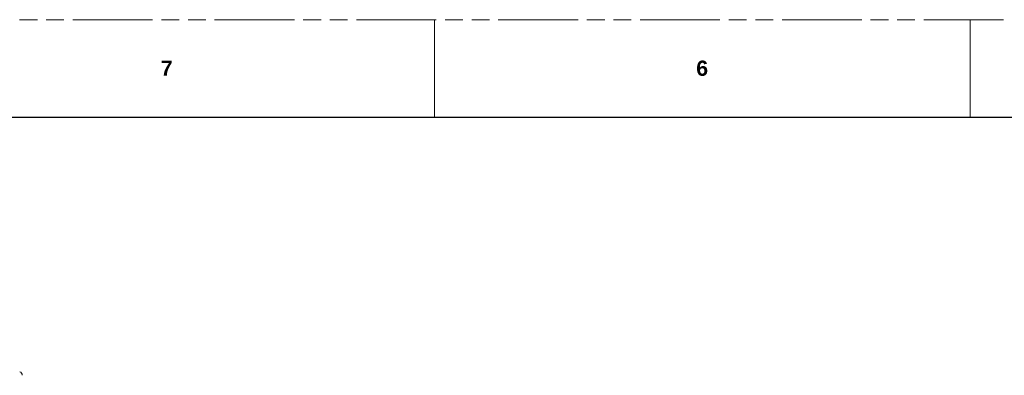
# Model space of a CAD drawing. Header units: millimetres. Extents: x 3925 to 5043, y -86 to 778.
# Tile 13 of 27: x 4096 to 4353, y 685 to 778. Entities that reach past the tile are written whole.
import ezdxf

# ---------------------------------------------------------------- set-up
doc = ezdxf.new("R2010")
doc.units = ezdxf.units.MM
doc.header["$LTSCALE"] = 46.255
doc.linetypes.add('PHANTOM', pattern=[0.8, 0.45, -0.05, 0.1, -0.05, 0.1, -0.05])
doc.layers.get('0').update_dxf_attribs({"linetype": 'CONTINUOUS'})
doc.layers.add('PJ-LENS-A11-DXF_CONTINUOUS_LINE', color=7, linetype='CONTINUOUS')
doc.styles.add('SLDTEXTSTYLE0', font='arialbd.ttf', dxfattribs={"height": 5.5})

msp = doc.modelspace()

# ---------------------------------------------------------------- linework, layer by layer
at = {"color": 7, "linetype": 'PHANTOM', "lineweight": 0}
msp.add_line((3924.911, 777.561), (5042.511, 777.561), dxfattribs=at)
at = {"color": 7, "linetype": 'Continuous', "lineweight": 0}
for p, q in [((4204.311, 777.561), (4204.311, 752.161)), ((4344.011, 777.561), (4344.011, 752.161))]:
    msp.add_line(p, q, dxfattribs=at)
at = {"color": 7, "linetype": 'Continuous', "lineweight": 30}
msp.add_line((3937.611, 752.161), (5029.811, 752.161), dxfattribs=at)
at = {"layer": 'PJ-LENS-A11-DXF_CONTINUOUS_LINE', "color": 7, "linetype": 'Continuous', "lineweight": 0}
msp.add_arc((4095.732, 684.795), 1, 0, 70, dxfattribs=at)

# ---------------------------------------------------------------- texts
at = {"color": 7, "linetype": 'Continuous', "lineweight": 0, "char_height": 3.969, "attachment_point": 1, "style": 'SLDTEXTSTYLE0'}
for s, insert in [('7', (4132.874, 766.89)), ('6', (4272.574, 766.89))]:
    msp.add_mtext(s, dxfattribs=dict(at, insert=insert))

doc.saveas('drawing.dxf')
